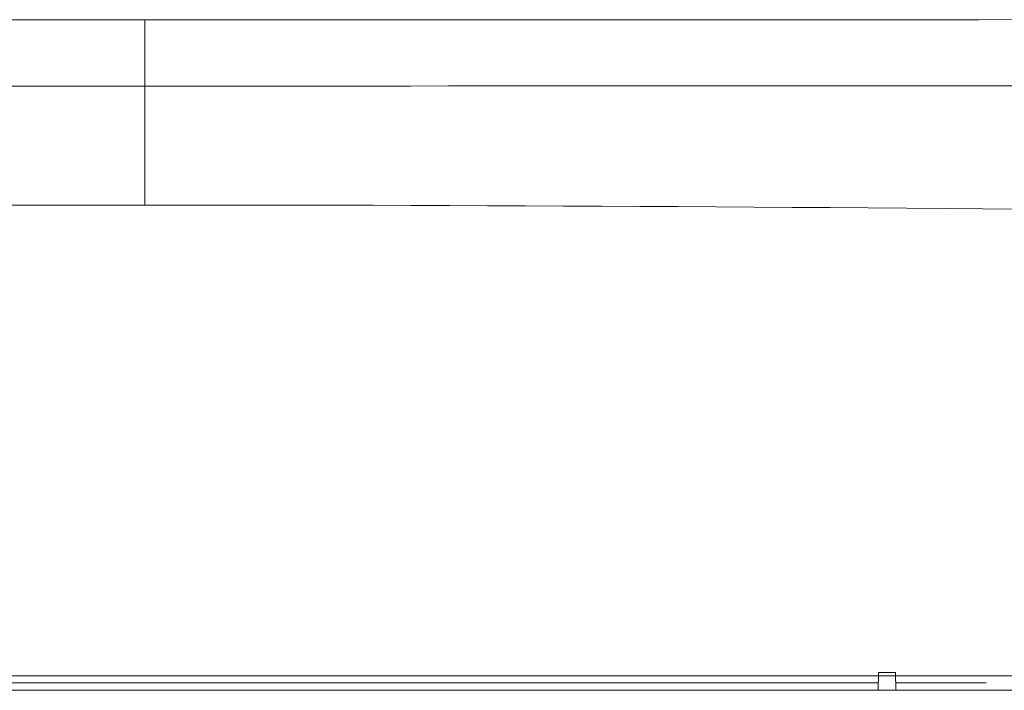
# Model space of a CAD drawing. Header units: inches. Extents: x 53216 to 117387, y -66787 to -22834.
# Tile 18 of 256: x 58446 to 58458, y -32098 to -32090. Entities that reach past the tile are written whole.
import ezdxf

# ---------------------------------------------------------------- set-up
doc = ezdxf.new("R2010")
doc.units = ezdxf.units.IN
doc.header["$MEASUREMENT"] = 0
doc.layers.get('0').update_dxf_attribs({"lineweight": 0})

# ---------------------------------------------------------------- blocks, each defined once
blk = doc.blocks.new('A$C6761D92E')
for p, q in [((151.597, 721.97), (151.597, 705.367)), ((5.322, 663.138), (297.872, 663.138)), ((217.375, 663.436), (217.347, 661.846)), ((217.375, 663.436), (218.909, 663.436)), ((218.909, 663.436), (218.937, 661.846)), ((84.097, 662.516), (217.359, 662.516)), ((218.925, 662.516), (227.052, 662.516)), ((290.719, 661.846), (10.737, 661.846))]:
    blk.add_line(p, q)
for points in [[(137.998, 721.971), (141.398, 721.97), (144.798, 721.97), (148.197, 721.97), (151.597, 721.97)], [(229.789, 721.994), (226.39, 721.992), (222.99, 721.99), (219.59, 721.988), (216.191, 721.987), (212.791, 721.985), (209.391, 721.983), (205.992, 721.982), (202.592, 721.98), (199.192, 721.979), (195.793, 721.978), (192.393, 721.976), (188.993, 721.975), (185.594, 721.974), (182.194, 721.974), (178.794, 721.973), (175.395, 721.972), (171.995, 721.972), (168.595, 721.971), (165.196, 721.971), (161.796, 721.97), (158.396, 721.97), (154.997, 721.97), (151.597, 721.97)], [(137.985, 716.04), (141.388, 716.04), (144.791, 716.04), (148.194, 716.04), (151.597, 716.04)], [(229.865, 716.064), (226.462, 716.062), (223.059, 716.06), (219.656, 716.058), (216.253, 716.056), (212.85, 716.054), (209.447, 716.053), (206.044, 716.051), (202.641, 716.05), (199.238, 716.049), (195.835, 716.047), (192.432, 716.046), (189.029, 716.045), (185.626, 716.044), (182.223, 716.043), (178.821, 716.043), (175.418, 716.042), (172.015, 716.041), (168.612, 716.041), (165.209, 716.04), (161.806, 716.04), (158.403, 716.04), (155, 716.04), (151.597, 716.04)], [(151.597, 705.367), (148.182, 705.367), (144.768, 705.365), (141.354, 705.361), (137.939, 705.356)], [(151.597, 705.367), (155.011, 705.367), (158.426, 705.365), (161.84, 705.361), (165.255, 705.356), (168.669, 705.349), (172.084, 705.341), (175.498, 705.332), (178.913, 705.321), (182.327, 705.309), (185.742, 705.295), (189.156, 705.279), (192.57, 705.263), (195.985, 705.245), (199.399, 705.225), (202.814, 705.204), (206.228, 705.181), (209.642, 705.157), (213.057, 705.132), (216.471, 705.105), (219.886, 705.076), (223.3, 705.047), (226.714, 705.015), (230.129, 704.983)]]:
    blk.add_lwpolyline(points)

msp = doc.modelspace()

# ---------------------------------------------------------------- block references
at = {"xscale": 0.132107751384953, "yscale": 0.132107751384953, "zscale": 0.132107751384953}
msp.add_blockref('A$C6761D92E', (58427.699, -32185.139), dxfattribs=at)

doc.saveas('drawing.dxf')
